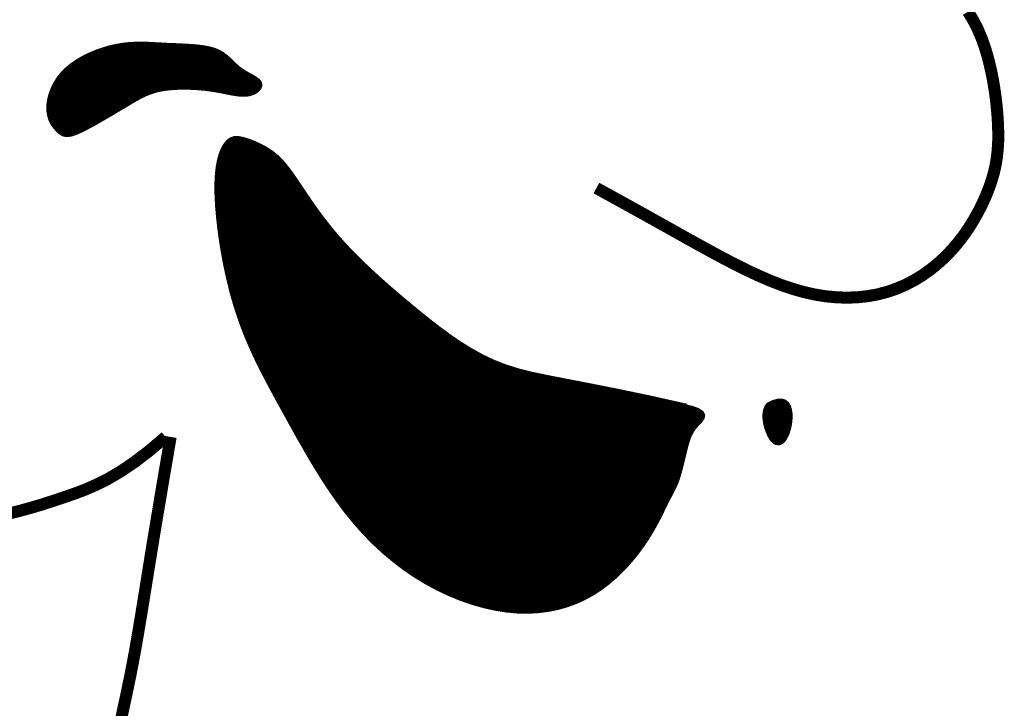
# Model space of a CAD drawing. Header units: feet. Extents: x 32.3 to 40.8, y 4.2 to 15.2.
# Tile 160 of 169: x 39.361 to 39.55, y 6.104 to 6.235. Entities that reach past the tile are written whole.
import ezdxf

# ---------------------------------------------------------------- set-up
doc = ezdxf.new("R2010")
doc.units = ezdxf.units.FT
doc.header["$MEASUREMENT"] = 0
doc.layers.add('FACE', color=7, linetype='Continuous')

msp = doc.modelspace()

# ---------------------------------------------------------------- hatches: boundary and pattern name
at = {"layer": 'FACE', "linetype": 'Continuous'}
h = msp.add_hatch(dxfattribs=at)
h.set_pattern_fill('NET3', scale=0.001151, style=0)
h.set_pattern_definition([(360, (37.49866121, 3.510729), (4e-20, 0.000143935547), []), (60, (37.49866121, 3.510729), (-0.00012465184, 7.19677734e-05), []), (120, (37.49866121, 3.510729), (-0.00012465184, -7.19677734e-05), [])])
h.paths.add_polyline_path([(39.50446, 6.16179), (39.5055, 6.1623), (39.50636, 6.16254), (39.50706, 6.16254), (39.50762, 6.16235), (39.50803, 6.16198), (39.50833, 6.16148), (39.50852, 6.16088), (39.50862, 6.16021), (39.50865, 6.1595), (39.5086, 6.15877), (39.5085, 6.15804), (39.50834, 6.15733), (39.50814, 6.15666), (39.5079, 6.15606), (39.50763, 6.15554), (39.50733, 6.15512), (39.50702, 6.15481), (39.5067, 6.15463), (39.50637, 6.15457), (39.50604, 6.15463), (39.5057, 6.1548), (39.50537, 6.1551), (39.50505, 6.15551), (39.50474, 6.15605), (39.50445, 6.15669), (39.50419, 6.15742), (39.50398, 6.15821), (39.50385, 6.15901), (39.50381, 6.15981), (39.50389, 6.16055), (39.5041, 6.16123)])
h.paths.add_polyline_path([(39.36858, 6.21437), (39.36828, 6.2147), (39.36797, 6.21507), (39.36767, 6.2155), (39.36739, 6.21599), (39.36715, 6.21653), (39.36697, 6.21715), (39.36685, 6.21782), (39.3668, 6.21857), (39.36685, 6.2194), (39.36699, 6.22028), (39.36724, 6.2212), (39.36759, 6.22215), (39.36806, 6.22311), (39.36864, 6.22405), (39.36935, 6.22498), (39.37019, 6.22585), (39.37117, 6.22667), (39.37226, 6.22742), (39.37343, 6.22811), (39.37468, 6.22872), (39.37597, 6.22926), (39.37729, 6.22972), (39.3786, 6.2301), (39.37989, 6.23038), (39.38114, 6.23058), (39.38236, 6.23071), (39.38355, 6.23076), (39.38472, 6.23077), (39.38589, 6.23074), (39.38705, 6.23068), (39.38823, 6.23062), (39.38943, 6.23055), (39.39066, 6.2305), (39.39189, 6.23045), (39.39312, 6.23039), (39.39432, 6.23031), (39.39548, 6.2302), (39.39657, 6.23005), (39.39758, 6.22985), (39.39849, 6.22959), (39.39928, 6.22925), (39.39997, 6.22885), (39.40058, 6.2284), (39.40113, 6.22793), (39.40165, 6.22744), (39.40215, 6.22695), (39.40265, 6.22648), (39.40318, 6.22603), (39.40374, 6.22563), (39.40433, 6.22526), (39.40492, 6.22493), (39.40548, 6.22462), (39.406, 6.22432), (39.40645, 6.22403), (39.40681, 6.22374), (39.40706, 6.22345), (39.40717, 6.22314), (39.40717, 6.22282), (39.40705, 6.22251), (39.40684, 6.22221), (39.40654, 6.22194), (39.40617, 6.2217), (39.40575, 6.22149), (39.40528, 6.22134), (39.40478, 6.22125), (39.40425, 6.22121), (39.40371, 6.22122), (39.40314, 6.22126), (39.40255, 6.22134), (39.40196, 6.22143), (39.40136, 6.22155), (39.40075, 6.22167), (39.40015, 6.22179), (39.39953, 6.2219), (39.3989, 6.22202), (39.39825, 6.22213), (39.39756, 6.22223), (39.39684, 6.22232), (39.39608, 6.2224), (39.39526, 6.22247), (39.39438, 6.22252), (39.39346, 6.22255), (39.3925, 6.22256), (39.39153, 6.22254), (39.39056, 6.22249), (39.38959, 6.2224), (39.38866, 6.22228), (39.38777, 6.2221), (39.38692, 6.22188), (39.38613, 6.22162), (39.38538, 6.22132), (39.38467, 6.22099), (39.384, 6.22064), (39.38335, 6.22028), (39.38272, 6.21992), (39.38211, 6.21955), (39.38151, 6.21919), (39.38091, 6.21883), (39.38031, 6.21848), (39.3797, 6.21812), (39.37909, 6.21776), (39.37845, 6.21738), (39.37779, 6.217), (39.3771, 6.2166), (39.37638, 6.21618), (39.37563, 6.21576), (39.37488, 6.21534), (39.37413, 6.21494), (39.37341, 6.21456), (39.37272, 6.21423), (39.37208, 6.21395), (39.37149, 6.21373), (39.37099, 6.21358), (39.37054, 6.21351), (39.37015, 6.2135), (39.3698, 6.21356), (39.36948, 6.21369), (39.36918, 6.21386), (39.36888, 6.21409)])
edge = h.paths.add_edge_path()
edge.add_line((39.48885, 6.16156), (39.48155, 6.16319))
edge.add_line((39.48155, 6.16319), (39.4754, 6.16447))
edge.add_line((39.4754, 6.16447), (39.47024, 6.16549))
edge.add_line((39.47024, 6.16549), (39.46594, 6.16632))
edge.add_line((39.46594, 6.16632), (39.46234, 6.16702))
edge.add_line((39.46234, 6.16702), (39.45928, 6.16766))
edge.add_line((39.45928, 6.16766), (39.45662, 6.16832))
edge.add_line((39.45662, 6.16832), (39.45421, 6.16907))
edge.add_line((39.45421, 6.16907), (39.45193, 6.16996))
edge.add_line((39.45193, 6.16996), (39.44973, 6.171))
edge.add_line((39.44973, 6.171), (39.4476, 6.17217))
edge.add_line((39.4476, 6.17217), (39.44553, 6.17344))
edge.add_line((39.44553, 6.17344), (39.44352, 6.17481))
edge.add_line((39.44352, 6.17481), (39.44154, 6.17626))
edge.add_line((39.44154, 6.17626), (39.43958, 6.17777))
edge.add_line((39.43958, 6.17777), (39.43764, 6.17933))
edge.add_line((39.43764, 6.17933), (39.4357, 6.18092))
edge.add_line((39.4357, 6.18092), (39.43378, 6.18253))
edge.add_line((39.43378, 6.18253), (39.43188, 6.18416))
edge.add_line((39.43188, 6.18416), (39.43004, 6.18579))
edge.add_line((39.43004, 6.18579), (39.42825, 6.18743))
edge.add_line((39.42825, 6.18743), (39.42654, 6.18905))
edge.add_line((39.42654, 6.18905), (39.42492, 6.19066))
edge.add_line((39.42492, 6.19066), (39.4234, 6.19225))
edge.add_line((39.4234, 6.19225), (39.42201, 6.19381))
edge.add_line((39.42201, 6.19381), (39.42072, 6.19533))
edge.add_line((39.42072, 6.19533), (39.41955, 6.19681))
edge.add_line((39.41955, 6.19681), (39.41847, 6.19823))
edge.add_line((39.41847, 6.19823), (39.41748, 6.1996))
edge.add_line((39.41748, 6.1996), (39.41658, 6.20089))
edge.add_line((39.41658, 6.20089), (39.41575, 6.20211))
edge.add_line((39.41575, 6.20211), (39.41499, 6.20324))
edge.add_line((39.41499, 6.20324), (39.41429, 6.20429))
edge.add_line((39.41429, 6.20429), (39.41364, 6.20525))
edge.add_line((39.41364, 6.20525), (39.41302, 6.20613))
edge.add_line((39.41302, 6.20613), (39.41242, 6.20694))
edge.add_line((39.41242, 6.20694), (39.41183, 6.20768))
edge.add_line((39.41183, 6.20768), (39.41124, 6.20836))
edge.add_line((39.41124, 6.20836), (39.41062, 6.20898))
edge.add_line((39.41062, 6.20898), (39.40997, 6.20955))
edge.add_line((39.40997, 6.20955), (39.40929, 6.21007))
edge.add_line((39.40929, 6.21007), (39.40857, 6.21054))
edge.add_line((39.40857, 6.21054), (39.40783, 6.21098))
edge.add_line((39.40783, 6.21098), (39.40708, 6.21136))
edge.add_line((39.40708, 6.21136), (39.40635, 6.2117))
edge.add_line((39.40635, 6.2117), (39.40563, 6.212))
edge.add_line((39.40563, 6.212), (39.40495, 6.21225))
edge.add_line((39.40495, 6.21225), (39.40431, 6.21245))
edge.add_line((39.40431, 6.21245), (39.40374, 6.21261))
edge.add_line((39.40374, 6.21261), (39.40321, 6.21271))
edge.add_line((39.40321, 6.21271), (39.40273, 6.21275))
edge.add_line((39.40273, 6.21275), (39.40229, 6.21271))
edge.add_line((39.40229, 6.21271), (39.40188, 6.21259))
edge.add_line((39.40188, 6.21259), (39.4015, 6.21238))
edge.add_line((39.4015, 6.21238), (39.40112, 6.21207))
edge.add_line((39.40112, 6.21207), (39.40076, 6.21164))
edge.add_line((39.40076, 6.21164), (39.4004, 6.21109))
edge.add_line((39.4004, 6.21109), (39.40005, 6.2104))
edge.add_line((39.40005, 6.2104), (39.39973, 6.20955))
edge.add_line((39.39973, 6.20955), (39.39945, 6.20851))
edge.add_line((39.39945, 6.20851), (39.39922, 6.20727))
edge.add_line((39.39922, 6.20727), (39.39906, 6.2058))
edge.add_line((39.39906, 6.2058), (39.39897, 6.20408))
edge.add_line((39.39897, 6.20408), (39.39899, 6.2021))
edge.add_line((39.39899, 6.2021), (39.3991, 6.19985))
edge.add_line((39.3991, 6.19985), (39.39932, 6.19735))
edge.add_line((39.39932, 6.19735), (39.39964, 6.19468))
edge.add_line((39.39964, 6.19468), (39.40006, 6.19188))
edge.add_line((39.40006, 6.19188), (39.40058, 6.189))
edge.add_line((39.40058, 6.189), (39.4012, 6.1861))
edge.add_line((39.4012, 6.1861), (39.40191, 6.18323))
edge.add_line((39.40191, 6.18323), (39.40272, 6.18044))
edge.add_line((39.40272, 6.18044), (39.40361, 6.17778))
edge.add_line((39.40361, 6.17778), (39.40459, 6.17522))
edge.add_line((39.40459, 6.17522), (39.40564, 6.17276))
edge.add_line((39.40564, 6.17276), (39.40676, 6.17036))
edge.add_line((39.40676, 6.17036), (39.40795, 6.16799))
edge.add_line((39.40795, 6.16799), (39.40918, 6.16564))
edge.add_line((39.40918, 6.16564), (39.41046, 6.16328))
edge.add_line((39.41046, 6.16328), (39.41178, 6.16088))
edge.add_line((39.41178, 6.16088), (39.41313, 6.15843))
edge.add_line((39.41313, 6.15843), (39.41452, 6.15594))
edge.add_line((39.41452, 6.15594), (39.41594, 6.15344))
edge.add_line((39.41594, 6.15344), (39.4174, 6.15094))
edge.add_line((39.4174, 6.15094), (39.41891, 6.14848))
edge.add_line((39.41891, 6.14848), (39.42047, 6.14606))
edge.add_line((39.42047, 6.14606), (39.42209, 6.14373))
edge.add_line((39.42209, 6.14373), (39.42375, 6.14149))
edge.add_line((39.42375, 6.14149), (39.42548, 6.13937))
edge.add_line((39.42548, 6.13937), (39.42727, 6.13737))
edge.add_line((39.42727, 6.13737), (39.42911, 6.13549))
edge.add_line((39.42911, 6.13549), (39.43101, 6.13373))
edge.add_line((39.43101, 6.13373), (39.43297, 6.1321))
edge.add_line((39.43297, 6.1321), (39.43497, 6.13058))
edge.add_line((39.43497, 6.13058), (39.43702, 6.12919))
edge.add_line((39.43702, 6.12919), (39.43912, 6.12792))
edge.add_line((39.43912, 6.12792), (39.44126, 6.12677))
edge.add_line((39.44126, 6.12677), (39.44344, 6.12574))
edge.add_line((39.44344, 6.12574), (39.44563, 6.12485))
edge.add_line((39.44563, 6.12485), (39.44783, 6.12408))
edge.add_line((39.44783, 6.12408), (39.45003, 6.12346))
edge.add_line((39.45003, 6.12346), (39.4522, 6.12297))
edge.add_line((39.4522, 6.12297), (39.45433, 6.12263))
edge.add_line((39.45433, 6.12263), (39.45642, 6.12243))
edge.add_line((39.45642, 6.12243), (39.45845, 6.12238))
edge.add_line((39.45845, 6.12238), (39.46042, 6.12249))
edge.add_line((39.46042, 6.12249), (39.46233, 6.12273))
edge.add_line((39.46233, 6.12273), (39.46416, 6.1231))
edge.add_line((39.46416, 6.1231), (39.46593, 6.12361))
edge.add_line((39.46593, 6.12361), (39.46763, 6.12423))
edge.add_line((39.46763, 6.12423), (39.46926, 6.12498))
edge.add_line((39.46926, 6.12498), (39.47081, 6.12583))
edge.add_line((39.47081, 6.12583), (39.47229, 6.12679))
edge.add_line((39.47229, 6.12679), (39.47369, 6.12784))
edge.add_line((39.47369, 6.12784), (39.47501, 6.12896))
edge.add_line((39.47501, 6.12896), (39.47624, 6.13014))
edge.add_line((39.47624, 6.13014), (39.4774, 6.13135))
edge.add_line((39.4774, 6.13135), (39.47847, 6.13259))
edge.add_line((39.47847, 6.13259), (39.47945, 6.13383))
edge.add_line((39.47945, 6.13383), (39.48034, 6.13505))
edge.add_line((39.48034, 6.13505), (39.48115, 6.13625))
edge.add_line((39.48115, 6.13625), (39.48187, 6.13741))
edge.add_line((39.48187, 6.13741), (39.48251, 6.13852))
edge.add_line((39.48251, 6.13852), (39.48309, 6.13958))
edge.add_line((39.48309, 6.13958), (39.48361, 6.14058))
edge.add_line((39.48361, 6.14058), (39.48407, 6.14151))
edge.add_line((39.48407, 6.14151), (39.48449, 6.14237))
edge.add_line((39.48449, 6.14237), (39.48487, 6.14314))
edge.add_line((39.48487, 6.14314), (39.48521, 6.14383))
edge.add_line((39.48521, 6.14383), (39.48554, 6.14444))
edge.add_line((39.48554, 6.14444), (39.48583, 6.145))
edge.add_line((39.48583, 6.145), (39.48611, 6.14553))
edge.add_line((39.48611, 6.14553), (39.48637, 6.14605))
edge.add_line((39.48637, 6.14605), (39.48661, 6.14658))
edge.add_line((39.48661, 6.14658), (39.48684, 6.14713))
edge.add_line((39.48684, 6.14713), (39.48706, 6.14773))
edge.add_line((39.48706, 6.14773), (39.48727, 6.14839))
edge.add_line((39.48727, 6.14839), (39.48747, 6.1491))
edge.add_line((39.48747, 6.1491), (39.48767, 6.14985))
edge.add_line((39.48767, 6.14985), (39.48787, 6.15062))
edge.add_line((39.48787, 6.15062), (39.48806, 6.1514))
edge.add_line((39.48806, 6.1514), (39.48824, 6.15216))
edge.add_line((39.48824, 6.15216), (39.48842, 6.15291))
edge.add_line((39.48842, 6.15291), (39.4886, 6.15362))
edge.add_line((39.4886, 6.15362), (39.48877, 6.15428))
edge.add_line((39.48877, 6.15428), (39.48895, 6.15489))
edge.add_line((39.48895, 6.15489), (39.48914, 6.15547))
edge.add_line((39.48914, 6.15547), (39.48936, 6.15601))
edge.add_line((39.48936, 6.15601), (39.48961, 6.15652))
edge.add_line((39.48961, 6.15652), (39.4899, 6.15702))
edge.add_line((39.4899, 6.15702), (39.49024, 6.1575))
edge.add_line((39.49024, 6.1575), (39.49064, 6.15798))
edge.add_line((39.49064, 6.15798), (39.4911, 6.15845))
edge.add_line((39.4911, 6.15845), (39.49152, 6.15892))
edge.add_line((39.49152, 6.15892), (39.49183, 6.15939))
edge.add_line((39.49183, 6.15939), (39.49191, 6.15985))
edge.add_line((39.49191, 6.15985), (39.49167, 6.1603))
edge.add_line((39.49167, 6.1603), (39.49102, 6.16074))
edge.add_line((39.49102, 6.16074), (39.48986, 6.16116))
edge.add_line((39.48986, 6.16116), (39.48809, 6.16157))

# ---------------------------------------------------------------- linework, layer by layer
at = {"layer": 'FACE', "color": 7}
for points, const_width in [([(39.54268, 6.23699), (39.54364, 6.23543), (39.54451, 6.23374), (39.54528, 6.23193), (39.54597, 6.22999), (39.54656, 6.22795), (39.54707, 6.22584), (39.5475, 6.22369), (39.54784, 6.22155), (39.54811, 6.21945), (39.5483, 6.21742), (39.54842, 6.2155), (39.54847, 6.21371), (39.54845, 6.21204), (39.54835, 6.21046), (39.54818, 6.20896), (39.54793, 6.20751), (39.5476, 6.20609), (39.54718, 6.20467), (39.54668, 6.20323), (39.54609, 6.20175), (39.54541, 6.20025), (39.54465, 6.19874), (39.5438, 6.19722), (39.54287, 6.19571), (39.54185, 6.19423), (39.54074, 6.19279), (39.53955, 6.19141), (39.53827, 6.19008), (39.53691, 6.18884), (39.53547, 6.18767), (39.53396, 6.1866), (39.53237, 6.18563), (39.53071, 6.18477), (39.52899, 6.18403), (39.5272, 6.18342), (39.52535, 6.18294), (39.52345, 6.1826), (39.5215, 6.18239), (39.5195, 6.18232), (39.51747, 6.18239), (39.5154, 6.18259), (39.51331, 6.18293), (39.5112, 6.18341), (39.50907, 6.18402), (39.50692, 6.18475), (39.50477, 6.18559), (39.50261, 6.18653), (39.50043, 6.18754), (39.49826, 6.18862), (39.49608, 6.18975), (39.49389, 6.19092), (39.4917, 6.19212), (39.48945, 6.19336), (39.48709, 6.19468), (39.48455, 6.1961), (39.48179, 6.19764), (39.47875, 6.19933), (39.47536, 6.2012), (39.47158, 6.20327)], 0.0023), ([(39.48885, 6.16156), (39.48155, 6.16319), (39.4754, 6.16447), (39.47024, 6.16549), (39.46594, 6.16632), (39.46234, 6.16702), (39.45928, 6.16766), (39.45662, 6.16832), (39.45421, 6.16907), (39.45193, 6.16996), (39.44973, 6.171), (39.4476, 6.17217), (39.44553, 6.17344), (39.44352, 6.17481), (39.44154, 6.17626), (39.43958, 6.17777), (39.43764, 6.17933), (39.4357, 6.18092), (39.43378, 6.18253), (39.43188, 6.18416), (39.43004, 6.18579), (39.42825, 6.18743), (39.42654, 6.18905), (39.42492, 6.19066), (39.4234, 6.19225), (39.42201, 6.19381), (39.42072, 6.19533), (39.41955, 6.19681), (39.41847, 6.19823), (39.41748, 6.1996), (39.41658, 6.20089), (39.41575, 6.20211), (39.41499, 6.20324), (39.41429, 6.20429), (39.41364, 6.20525), (39.41302, 6.20613), (39.41242, 6.20694), (39.41183, 6.20768), (39.41124, 6.20836), (39.41062, 6.20898), (39.40997, 6.20955), (39.40929, 6.21007), (39.40857, 6.21054), (39.40783, 6.21098), (39.40708, 6.21136), (39.40635, 6.2117), (39.40563, 6.212), (39.40495, 6.21225), (39.40431, 6.21245), (39.40374, 6.21261), (39.40321, 6.21271), (39.40273, 6.21275), (39.40229, 6.21271), (39.40188, 6.21259), (39.4015, 6.21238), (39.40112, 6.21207), (39.40076, 6.21164), (39.4004, 6.21109), (39.40005, 6.2104), (39.39973, 6.20955), (39.39945, 6.20851), (39.39922, 6.20727), (39.39906, 6.2058), (39.39897, 6.20408), (39.39899, 6.2021), (39.3991, 6.19985), (39.39932, 6.19735), (39.39964, 6.19468), (39.40006, 6.19188), (39.40058, 6.189), (39.4012, 6.1861), (39.40191, 6.18323), (39.40272, 6.18044), (39.40361, 6.17778), (39.40459, 6.17522), (39.40564, 6.17276), (39.40676, 6.17036), (39.40795, 6.16799), (39.40918, 6.16564), (39.41046, 6.16328), (39.41178, 6.16088), (39.41313, 6.15843), (39.41452, 6.15594), (39.41594, 6.15344), (39.4174, 6.15094), (39.41891, 6.14848), (39.42047, 6.14606), (39.42209, 6.14373), (39.42375, 6.14149), (39.42548, 6.13937), (39.42727, 6.13737), (39.42911, 6.13549), (39.43101, 6.13373), (39.43297, 6.1321), (39.43497, 6.13058), (39.43702, 6.12919), (39.43912, 6.12792), (39.44126, 6.12677), (39.44344, 6.12574), (39.44563, 6.12485), (39.44783, 6.12408), (39.45003, 6.12346), (39.4522, 6.12297), (39.45433, 6.12263), (39.45642, 6.12243), (39.45845, 6.12238), (39.46042, 6.12249), (39.46233, 6.12273), (39.46416, 6.1231), (39.46593, 6.12361), (39.46763, 6.12423), (39.46926, 6.12498), (39.47081, 6.12583), (39.47229, 6.12679), (39.47369, 6.12784), (39.47501, 6.12896), (39.47624, 6.13014), (39.4774, 6.13135), (39.47847, 6.13259), (39.47945, 6.13383), (39.48034, 6.13505), (39.48115, 6.13625), (39.48187, 6.13741), (39.48251, 6.13852), (39.48309, 6.13958), (39.48361, 6.14058), (39.48407, 6.14151), (39.48449, 6.14237), (39.48487, 6.14314), (39.48521, 6.14383), (39.48554, 6.14444), (39.48583, 6.145), (39.48611, 6.14553), (39.48637, 6.14605), (39.48661, 6.14658), (39.48684, 6.14713), (39.48706, 6.14773), (39.48727, 6.14839), (39.48747, 6.1491), (39.48767, 6.14985), (39.48787, 6.15062), (39.48806, 6.1514), (39.48824, 6.15216), (39.48842, 6.15291), (39.4886, 6.15362), (39.48877, 6.15428), (39.48895, 6.15489), (39.48914, 6.15547), (39.48936, 6.15601), (39.48961, 6.15652), (39.4899, 6.15702), (39.49024, 6.1575), (39.49064, 6.15798), (39.4911, 6.15845), (39.49152, 6.15892), (39.49183, 6.15939), (39.49191, 6.15985), (39.49167, 6.1603), (39.49102, 6.16074), (39.48986, 6.16116), (39.48809, 6.16157)], 0.000969), ([(39.50446, 6.16179), (39.5055, 6.1623), (39.50636, 6.16254), (39.50706, 6.16254), (39.50762, 6.16235), (39.50803, 6.16198), (39.50833, 6.16148), (39.50852, 6.16088), (39.50862, 6.16021), (39.50865, 6.1595), (39.5086, 6.15877), (39.5085, 6.15804), (39.50834, 6.15733), (39.50814, 6.15666), (39.5079, 6.15606), (39.50763, 6.15554), (39.50733, 6.15512), (39.50702, 6.15481), (39.5067, 6.15463), (39.50637, 6.15457), (39.50604, 6.15463), (39.5057, 6.1548), (39.50537, 6.1551), (39.50505, 6.15551), (39.50474, 6.15605), (39.50445, 6.15669), (39.50419, 6.15742), (39.50398, 6.15821), (39.50385, 6.15901), (39.50381, 6.15981), (39.50389, 6.16055), (39.5041, 6.16123), (39.50446, 6.16179)], 0.000969), ([(39.35939, 6.1411), (39.36166, 6.14168), (39.36381, 6.14228), (39.36587, 6.1429), (39.36786, 6.14355), (39.36984, 6.14421), (39.37182, 6.14489), (39.37384, 6.14566), (39.37595, 6.14658), (39.37819, 6.14771), (39.38059, 6.14912), (39.38319, 6.15088), (39.38603, 6.15305), (39.38915, 6.1557)], 0.0023), ([(39.39012, 6.1557), (39.38878, 6.14788), (39.38764, 6.14109), (39.38666, 6.1352), (39.38584, 6.13012), (39.38513, 6.12572), (39.38451, 6.1219), (39.38395, 6.11853), (39.38343, 6.11552), (39.38292, 6.11275), (39.38242, 6.11018), (39.38193, 6.10779), (39.38145, 6.10552), (39.38098, 6.10336), (39.38052, 6.10127)], 0.0023)]:
    msp.add_lwpolyline(points, dxfattribs=dict(at, const_width=const_width))
at = {"layer": 'FACE', "color": 7, "const_width": 0.000969}
msp.add_lwpolyline([(39.36858, 6.21437), (39.36828, 6.2147), (39.36797, 6.21507), (39.36767, 6.2155), (39.36739, 6.21599), (39.36715, 6.21653), (39.36697, 6.21715), (39.36685, 6.21782), (39.3668, 6.21857), (39.36685, 6.2194), (39.36699, 6.22028), (39.36724, 6.2212), (39.36759, 6.22215), (39.36806, 6.22311), (39.36864, 6.22405), (39.36935, 6.22498), (39.37019, 6.22585), (39.37117, 6.22667), (39.37226, 6.22742), (39.37343, 6.22811), (39.37468, 6.22872), (39.37597, 6.22926), (39.37729, 6.22972), (39.3786, 6.2301), (39.37989, 6.23038), (39.38114, 6.23058), (39.38236, 6.23071), (39.38355, 6.23076), (39.38472, 6.23077), (39.38589, 6.23074), (39.38705, 6.23068), (39.38823, 6.23062), (39.38943, 6.23055), (39.39066, 6.2305), (39.39189, 6.23045), (39.39312, 6.23039), (39.39432, 6.23031), (39.39548, 6.2302), (39.39657, 6.23005), (39.39758, 6.22985), (39.39849, 6.22959), (39.39928, 6.22925), (39.39997, 6.22885), (39.40058, 6.2284), (39.40113, 6.22793), (39.40165, 6.22744), (39.40215, 6.22695), (39.40265, 6.22648), (39.40318, 6.22603), (39.40374, 6.22563), (39.40433, 6.22526), (39.40492, 6.22493), (39.40548, 6.22462), (39.406, 6.22432), (39.40645, 6.22403), (39.40681, 6.22374), (39.40706, 6.22345), (39.40717, 6.22314), (39.40717, 6.22282), (39.40705, 6.22251), (39.40684, 6.22221), (39.40654, 6.22194), (39.40617, 6.2217), (39.40575, 6.22149), (39.40528, 6.22134), (39.40478, 6.22125), (39.40425, 6.22121), (39.40371, 6.22122), (39.40314, 6.22126), (39.40255, 6.22134), (39.40196, 6.22143), (39.40136, 6.22155), (39.40075, 6.22167), (39.40015, 6.22179), (39.39953, 6.2219), (39.3989, 6.22202), (39.39825, 6.22213), (39.39756, 6.22223), (39.39684, 6.22232), (39.39608, 6.2224), (39.39526, 6.22247), (39.39438, 6.22252), (39.39346, 6.22255), (39.3925, 6.22256), (39.39153, 6.22254), (39.39056, 6.22249), (39.38959, 6.2224), (39.38866, 6.22228), (39.38777, 6.2221), (39.38692, 6.22188), (39.38613, 6.22162), (39.38538, 6.22132), (39.38467, 6.22099), (39.384, 6.22064), (39.38335, 6.22028), (39.38272, 6.21992), (39.38211, 6.21955), (39.38151, 6.21919), (39.38091, 6.21883), (39.38031, 6.21848), (39.3797, 6.21812), (39.37909, 6.21776), (39.37845, 6.21738), (39.37779, 6.217), (39.3771, 6.2166), (39.37638, 6.21618), (39.37563, 6.21576), (39.37488, 6.21534), (39.37413, 6.21494), (39.37341, 6.21456), (39.37272, 6.21423), (39.37208, 6.21395), (39.37149, 6.21373), (39.37099, 6.21358), (39.37054, 6.21351), (39.37015, 6.2135), (39.3698, 6.21356), (39.36948, 6.21369), (39.36918, 6.21386), (39.36888, 6.21409)], close=True, dxfattribs=at)

doc.saveas('drawing.dxf')
